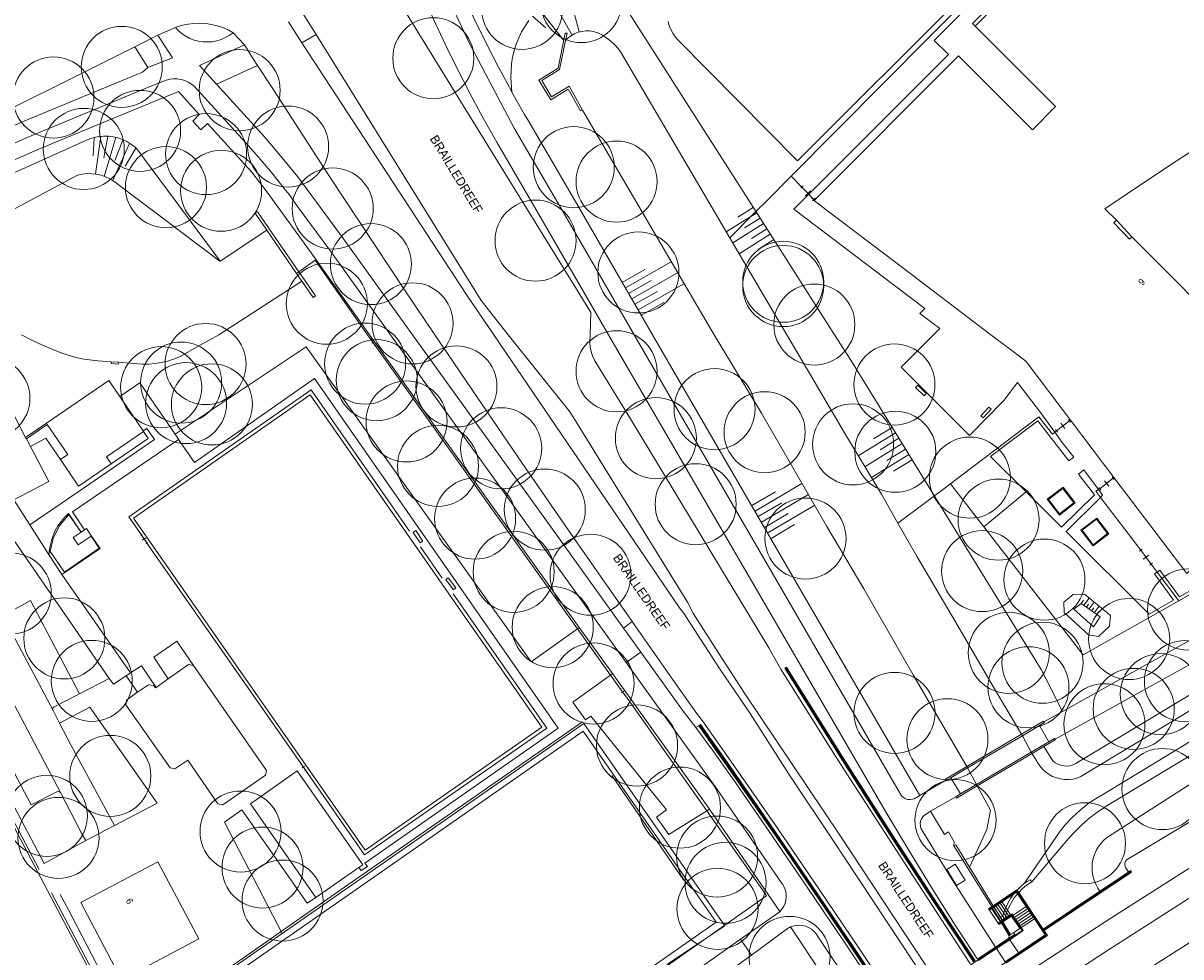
# Model space of a CAD drawing. Header units: metres. Extents: x 134994 to 136506, y 457393 to 459006.
# Tile 66 of 171: x 136161 to 136344, y 457702 to 457849. Entities that reach past the tile are written whole.
import ezdxf
from ezdxf.enums import TextEntityAlignment as Align

# ---------------------------------------------------------------- set-up
doc = ezdxf.new("R2010")
doc.units = ezdxf.units.M
for name, color, linetype, lineweight in [('B-WE-GR-BOOM-S', 250, 'Continuous', 13), ('B-WE-GW_TALUDLIJNEN', 251, 'Continuous', 5), ('B-WE-KG_BEBOUWING', 251, 'Continuous', 20), ('B-WE-KG_HUISNR', 251, 'Continuous', 5), ('B-WE-KG_ONDERGROND_REST', 251, 'Continuous', 5), ('B-WE-KG_STRAATNAAM', 251, 'Continuous', 5)]:
    doc.layers.add(name, color=color, linetype=linetype, lineweight=lineweight)
doc.styles.add('Styledgn000', font='dgn000.shx')

# ---------------------------------------------------------------- blocks, each defined once
blk = doc.blocks.new('SGR-BOOM_02')
blk.add_circle((0, 0), 6.4)

msp = doc.modelspace()

# ---------------------------------------------------------------- linework, layer by layer
at = {"layer": 'B-WE-GW_TALUDLIJNEN'}
for p, q in [((136246.96, 457853.85), (136248.54, 457847.78)), ((136244.38, 457852.65), (136247.41, 457847.29)), ((136241.16, 457850.29), (136243.28, 457848.41)), ((136242.21, 457851.4), (136246.1, 457846.42)), ((136171.93, 457831.05), (136171.78, 457828.25)), ((136171.93, 457831.05), (136171.78, 457828.25)), ((136173.02, 457831.28), (136172.18, 457825.37)), ((136173.02, 457831.28), (136172.18, 457825.37)), ((136174.13, 457831.28), (136173.47, 457827.92)), ((136174.13, 457831.28), (136173.47, 457827.92)), ((136175.36, 457831.13), (136173.52, 457824.99)), ((136175.36, 457831.13), (136173.52, 457824.99)), ((136177.54, 457830.19), (136174.88, 457824.38)), ((136177.54, 457830.19), (136174.88, 457824.38)), ((136176.48, 457830.72), (136175.19, 457827.47)), ((136176.48, 457830.72), (136175.19, 457827.47)), ((136178.52, 457829.46), (136176.84, 457826.61)), ((136178.52, 457829.46), (136176.84, 457826.61)), ((136276.58, 457819.24), (136271.78, 457816.22)), ((136276.58, 457819.24), (136271.78, 457816.22)), ((136276.04, 457820.08), (136273.61, 457818.55)), ((136276.04, 457820.08), (136273.61, 457818.55)), ((136276.47, 457819.41), (136288.88, 457800)), ((136276.47, 457819.41), (136288.88, 457800)), ((136277.66, 457817.55), (136272.79, 457814.5)), ((136277.66, 457817.55), (136272.79, 457814.5)), ((136277.12, 457818.4), (136274.67, 457816.86)), ((136277.12, 457818.4), (136274.67, 457816.86)), ((136278.73, 457815.87), (136273.81, 457812.77)), ((136278.73, 457815.87), (136273.81, 457812.77)), ((136278.2, 457816.71), (136275.73, 457815.16)), ((136278.2, 457816.71), (136275.73, 457815.16)), ((136279.27, 457815.03), (136276.8, 457813.47)), ((136279.27, 457815.03), (136276.8, 457813.47)), ((136255.85, 457807.39), (136263.07, 457811.52)), ((136255.85, 457807.39), (136263.07, 457811.52)), ((136255.35, 457808.25), (136258.92, 457810.3)), ((136255.35, 457808.25), (136258.92, 457810.3)), ((136256.85, 457805.66), (136264.06, 457809.78)), ((136256.85, 457805.66), (136264.06, 457809.78)), ((136256.35, 457806.52), (136259.91, 457808.56)), ((136256.35, 457806.52), (136259.91, 457808.56)), ((136257.86, 457803.93), (136265.05, 457808.04)), ((136257.86, 457803.93), (136265.05, 457808.04)), ((136257.35, 457804.79), (136260.9, 457806.82)), ((136257.35, 457804.79), (136260.9, 457806.82)), ((136258.36, 457803.06), (136261.9, 457805.09)), ((136258.36, 457803.06), (136261.9, 457805.09)), ((136298.51, 457784.5), (136292.6, 457780.86)), ((136297.98, 457785.36), (136295.03, 457783.54)), ((136299.56, 457782.8), (136293.64, 457779.16)), ((136299.03, 457783.65), (136296.08, 457781.83)), ((136300.61, 457781.1), (136294.69, 457777.46)), ((136300.08, 457781.95), (136297.12, 457780.13)), ((136301.13, 457780.25), (136298.17, 457778.43)), ((136275.8, 457773.02), (136279.52, 457775.2)), ((136276.31, 457772.16), (136283.73, 457776.52)), ((136277.32, 457770.43), (136284.75, 457774.79)), ((136276.82, 457771.3), (136280.53, 457773.48)), ((136278.33, 457768.71), (136285.76, 457773.07)), ((136277.83, 457769.57), (136281.54, 457771.75)), ((136278.84, 457767.85), (136282.55, 457770.03)), ((136326.54, 457758.96), (136325.06, 457757.78)), ((136328.34, 457759.05), (136326.54, 457758.96)), ((136328.26, 457757.29), (136329.08, 457758.41)), ((136332.47, 457755.68), (136328.34, 457759.05)), ((136325.06, 457757.78), (136325.11, 457756.15)), ((136327.84, 457757.59), (136328.18, 457758.07)), ((136328.65, 457757.01), (136328.99, 457757.48)), ((136329.08, 457756.7), (136329.87, 457757.8)), ((136329.46, 457756.42), (136329.8, 457756.89)), ((136329.89, 457756.11), (136330.65, 457757.16)), ((136325.11, 457756.15), (136328.95, 457752.6)), ((136330.27, 457755.84), (136330.61, 457756.31)), ((136332.29, 457753.98), (136332.47, 457755.68)), ((136330.57, 457752.38), (136332.29, 457753.98)), ((136328.95, 457752.6), (136330.57, 457752.38)), ((136324.87, 457740.51), (136322.23, 457745.72))]:
    msp.add_line(p, q, dxfattribs=at)
at = {"layer": 'B-WE-GW_TALUDLIJNEN', "flags": 128}
for points in [[(136256.44, 457850.74), (136276.47, 457819.41)], [(136237.93, 457838.3), (136237.77, 457840.6), (136237.78, 457841.67), (136237.86, 457842.73), (136238.03, 457843.79), (136238.27, 457844.83), (136238.59, 457845.84), (136238.99, 457846.84), (136239.46, 457847.79), (136240, 457848.72), (136240.61, 457849.59)], [(136135.62, 457814.94), (136171.21, 457830.91), (136171.94, 457831.13), (136172.68, 457831.27), (136173.44, 457831.34), (136174.2, 457831.32), (136174.95, 457831.23), (136175.69, 457831.05), (136176.41, 457830.8), (136177.1, 457830.48), (136177.74, 457830.09), (136178.35, 457829.63), (136178.67, 457829.33), (136191.83, 457811.61)], [(136135.62, 457814.94), (136171.21, 457830.91), (136171.94, 457831.13), (136172.68, 457831.27), (136173.44, 457831.34), (136174.2, 457831.32), (136174.95, 457831.23), (136175.69, 457831.05), (136176.41, 457830.8), (136177.1, 457830.48), (136177.74, 457830.09), (136178.35, 457829.63), (136178.67, 457829.33), (136191.83, 457811.61)], [(136322.23, 457745.72), (136321.52, 457747.13), (136291.46, 457795.96), (136288.88, 457800)], [(136321.93, 457734.99), (136323.32, 457732.75), (136323.7, 457732.44), (136324.13, 457732.19), (136324.59, 457732.02), (136325.07, 457731.92), (136325.57, 457731.9), (136326.05, 457731.96), (136326.53, 457732.1), (136326.97, 457732.32), (136327.12, 457732.41), (136417.12, 457786.48), (136418.78, 457787.69), (136420.39, 457788.97), (136421.94, 457790.3), (136423.45, 457791.7), (136424.89, 457793.15), (136426.29, 457794.66), (136426.47, 457794.87), (136430.03, 457799.22), (136430.3, 457799.6), (136430.64, 457799.92), (136430.73, 457800)], [(136320.04, 457713.64), (136325.89, 457720.53), (136326.86, 457721.59), (136327.89, 457722.6), (136328.97, 457723.55), (136330.1, 457724.44), (136331.29, 457725.27), (136332.03, 457725.74), (136356.52, 457740.46), (136393.75, 457762.78), (136415.37, 457775.66), (136417.26, 457776.65), (136419.12, 457777.71), (136420.93, 457778.83), (136422.7, 457780.03), (136424.43, 457781.28), (136426.11, 457782.61), (136427.73, 457783.99), (136429.3, 457785.44), (136430.39, 457786.5), (136435.43, 457790.88)], [(136439.67, 457784.15), (136436.6, 457781.73), (136359.11, 457738.13), (136349.72, 457732.06), (136331.98, 457720.69), (136331.45, 457720.25), (136330.97, 457719.75), (136330.55, 457719.2), (136330.2, 457718.6), (136329.91, 457717.97), (136329.71, 457717.31), (136329.58, 457716.63), (136329.53, 457715.94), (136329.56, 457715.25), (136329.67, 457714.57), (136329.86, 457713.9), (136330.12, 457713.26), (136330.45, 457712.65), (136330.78, 457712.18)], [(136329.79, 457753.89), (136326.68, 457756.65), (136327.84, 457757.59), (136330.81, 457755.44), (136329.79, 457753.89)]]:
    msp.add_lwpolyline(points, dxfattribs=at)
at = {"layer": 'B-WE-KG_BEBOUWING', "flags": 128}
for points in [[(136343.35, 457880.98), (136311.08, 457848.71), (136323.78, 457836.01)], [(136262.61, 457849.41), (136262.77, 457848.77), (136263.01, 457848.15), (136263.32, 457847.57), (136263.7, 457847.02), (136264.11, 457846.56), (136283.03, 457827.46), (136309.17, 457853.57)], [(136351.25, 457800), (136337.17, 457814.08), (136351.25, 457800), (136351.6, 457799.66), (136352.47, 457798.78), (136366.74, 457784.52), (136361.46, 457779.25), (136344.5, 457762.3), (136333, 457777.45), (136326.11, 457786.53), (136321.23, 457792.97), (136319.11, 457795.78), (136317.28, 457797.18), (136313.56, 457800), (136298.77, 457811.22), (136287.57, 457819.71), (136285.67, 457821.19), (136308.47, 457844), (136320.13, 457832.35), (136323.78, 457836.01), (136320.13, 457832.35)], [(136344.91, 457828.78), (136341.78, 457826.69), (136336.97, 457823.49), (136336.87, 457823.42), (136331.54, 457819.87), (136333.38, 457818.06), (136335.83, 457815.45), (136337.17, 457814.08), (136335.83, 457815.45), (136335.45, 457815.1), (136332.95, 457817.66), (136335.45, 457815.1), (136335.83, 457815.45), (136333.38, 457818.06), (136331.54, 457819.87), (136336.87, 457823.42), (136336.97, 457823.49), (136341.78, 457826.69), (136344.91, 457828.78)], [(136164.4, 457786.02), (136164.55, 457785.8), (136167.78, 457781.07), (136166.62, 457780.28), (136169.47, 457776.1), (136174.64, 457779.63), (136173.9, 457780.71), (136179.75, 457784.71), (136179.7, 457784.8), (136175.98, 457790.23), (136174.26, 457792.76), (136164.4, 457786.02), (136161.13, 457783.78), (136161.25, 457783.55), (136161.88, 457782.37), (136164.8, 457776.82), (136159.29, 457773.92), (136159.22, 457773.88), (136155.69, 457780.6), (136153.78, 457784.22), (136159.35, 457787.16), (136161.13, 457783.78)], [(136169.82, 457710.36), (136176.26, 457698.16), (136188.46, 457704.63), (136182.03, 457716.8), (136169.82, 457710.36)]]:
    msp.add_lwpolyline(points, dxfattribs=at)
at = {"layer": 'B-WE-KG_BEBOUWING'}
for points in [[(136313.56, 457800), (136298.77, 457811.22), (136287.57, 457819.71), (136285.67, 457821.19)], [(136174.64, 457779.63), (136180.49, 457783.63), (136179.75, 457784.71)], [(136166.62, 457780.28), (136164.3, 457783.66), (136161.88, 457782.37)]]:
    msp.add_lwpolyline(points, dxfattribs=at)
at = {"layer": 'B-WE-KG_BEBOUWING', "flags": 128}
for points in [[(136332.95, 457817.66), (136333.38, 457818.06)], [(136181.74, 457744.33), (136181.61, 457744.24), (136181.3, 457744.63), (136180.51, 457744.74), (136178.8, 457743.55), (136177.09, 457742.36), (136176.93, 457741.55), (136183.95, 457731.6), (136184.69, 457731.46), (136186.73, 457732.84), (136191.49, 457725.92), (136192.29, 457725.81), (136199, 457730.46), (136199.14, 457731.2), (136187.64, 457747.76), (136187.62, 457747.77), (136186.85, 457747.91), (136183.66, 457745.68)]]:
    msp.add_lwpolyline(points, close=True, dxfattribs=at)
at = {"layer": 'B-WE-KG_ONDERGROND_REST'}
for p, q in [((136310.67, 457849.12), (136336.52, 457874.98)), ((136204.87, 457850.78), (136207.01, 457847.36)), ((136184.77, 457848.5), (136182.02, 457847.26)), ((136204.73, 457846.05), (136202.65, 457849.38)), ((136311.08, 457848.71), (136310.67, 457849.12)), ((136182.02, 457847.26), (136178.37, 457845.44)), ((136195.67, 457845.74), (136193.91, 457847.67)), ((136204.73, 457846.05), (136207.01, 457847.36)), ((136303.77, 457846.9), (136282.02, 457825)), ((136304.61, 457846.45), (136306.84, 457844.22)), ((136180.42, 457842.15), (136178.37, 457845.44)), ((136180.42, 457842.15), (136184.3, 457843.71)), ((136197.77, 457842.48), (136191.27, 457839.52)), ((136180.55, 457839.05), (136183.3, 457840.18)), ((136185.25, 457838.38), (136188.55, 457834.75)), ((136249.05, 457835.46), (136269.84, 457800)), ((136249.05, 457835.46), (136269.84, 457800)), ((136204.13, 457824.9), (136211.35, 457815.11)), ((136204.13, 457824.9), (136211.35, 457815.11)), ((136282.02, 457825), (136283.73, 457823.29)), ((136282.02, 457825), (136283.73, 457823.29)), ((136283.53, 457823.11), (136283.92, 457823.48)), ((136283.53, 457823.11), (136283.92, 457823.48)), ((136283.73, 457823.29), (136285.61, 457821.34)), ((136283.73, 457823.29), (136285.61, 457821.34)), ((136284.27, 457821.94), (136285.06, 457822.69)), ((136284.27, 457821.94), (136285.06, 457822.69)), ((136285.41, 457821.15), (136285.8, 457821.53)), ((136285.41, 457821.15), (136285.8, 457821.53)), ((136282.45, 457819.82), (136303.12, 457804.15)), ((136282.45, 457819.82), (136303.12, 457804.15)), ((136199.22, 457816.5), (136191.83, 457811.61)), ((136199.22, 457816.5), (136191.83, 457811.61)), ((136199.22, 457816.5), (136203.91, 457809.68)), ((136199.22, 457816.5), (136203.91, 457809.68)), ((136222.24, 457800), (136211.35, 457815.11)), ((136222.24, 457800), (136211.35, 457815.11)), ((136272.38, 457815.2), (136281.32, 457800)), ((136272.38, 457815.2), (136281.32, 457800)), ((136218.75, 457800), (136209.16, 457813.34)), ((136218.75, 457800), (136209.16, 457813.34)), ((136215.45, 457800), (136206.2, 457812.91)), ((136215.45, 457800), (136206.2, 457812.91)), ((136204.27, 457809.93), (136203.91, 457809.68)), ((136204.27, 457809.93), (136203.91, 457809.68)), ((136204.76, 457808.43), (136203.91, 457809.68)), ((136204.76, 457808.43), (136203.91, 457809.68)), ((136204.27, 457809.93), (136205.14, 457808.67)), ((136204.27, 457809.93), (136205.14, 457808.67)), ((136191.62, 457800), (136204.76, 457808.43)), ((136191.62, 457800), (136204.76, 457808.43)), ((136303.12, 457804.15), (136302.33, 457803.36)), ((136303.12, 457804.15), (136302.33, 457803.36)), ((136302.33, 457803.36), (136305.48, 457800.98)), ((136302.33, 457803.36), (136305.48, 457800.98)), ((136304.51, 457800), (136305.48, 457800.98)), ((136304.51, 457800), (136305.48, 457800.98)), ((136215.69, 457799.21), (136215.13, 457800)), ((136215.6, 457799.15), (136215.78, 457799.27)), ((136216.3, 457798.31), (136215.69, 457799.21)), ((136215.69, 457799.21), (136216.3, 457798.31)), ((136215.82, 457798.64), (136216.17, 457798.88)), ((136264.41, 457756.86), (136235.04, 457800)), ((136302.35, 457727.26), (136260.14, 457800)), ((136299.38, 457794.86), (136304.51, 457800)), ((136216.21, 457798.25), (136216.39, 457798.37)), ((136248.27, 457753.59), (136216.3, 457798.31)), ((136175.77, 457795.64), (136174.65, 457795.72)), ((136310.2, 457784.07), (136299.38, 457794.86)), ((136317.75, 457792.47), (136315.63, 457789.59)), ((136317.75, 457792.47), (136321.24, 457787.94)), ((136310.2, 457784.07), (136315.63, 457789.59)), ((136161.13, 457783.78), (136164.4, 457786.02)), ((136164.55, 457785.8), (136161.25, 457783.55)), ((136278.47, 457750.59), (136256.63, 457786.72)), ((136320.97, 457786.42), (136325.88, 457780.11)), ((136326.11, 457786.53), (136323.9, 457784.8)), ((136325.96, 457786.41), (136323.9, 457784.8)), ((136324.61, 457786.02), (136325.25, 457785.2)), ((136325.8, 457786.62), (136326.12, 457786.21)), ((136323.74, 457785.01), (136324.06, 457784.6)), ((136326.65, 457780.66), (136324.8, 457782.98)), ((136325.88, 457780.11), (136326.65, 457780.66)), ((136328.23, 457778.65), (136327.39, 457777.96)), ((136327.39, 457777.96), (136329.93, 457774.73)), ((136330.76, 457775.67), (136333, 457777.45)), ((136330.76, 457775.67), (136332.88, 457777.35)), ((136332.16, 457776.09), (136331.48, 457776.93)), ((136333.04, 457777.14), (136332.71, 457777.56)), ((136324.69, 457769.64), (136319.13, 457775.17)), ((136322.47, 457774.02), (136324.96, 457775.93)), ((136322.67, 457773.99), (136324.93, 457775.73)), ((136324.93, 457775.73), (136326.68, 457773.46)), ((136324.96, 457775.93), (136326.88, 457773.43)), ((136330.93, 457775.46), (136330.6, 457775.88)), ((136161.8, 457769.97), (136159.29, 457773.92)), ((136324.39, 457771.52), (136322.47, 457774.02)), ((136324.42, 457771.72), (136322.67, 457773.99)), ((136326.88, 457773.43), (136324.39, 457771.52)), ((136326.68, 457773.46), (136324.42, 457771.72)), ((136329.93, 457774.73), (136324.69, 457769.64)), ((136167.99, 457771.59), (136169.9, 457768.83)), ((136164.83, 457765.17), (136161.8, 457769.97)), ((136327.79, 457769.14), (136330.27, 457771.06)), ((136327.99, 457769.12), (136330.25, 457770.86)), ((136330.25, 457770.86), (136331.99, 457768.59)), ((136330.27, 457771.06), (136332.19, 457768.56)), ((136170.44, 457769.19), (136169.9, 457768.83)), ((136171.51, 457768.22), (136171.5, 457768.21)), ((136179.14, 457768.78), (136180.55, 457766.73)), ((136179.54, 457768.45), (136179.3, 457768.28)), ((136180.27, 457767.14), (136179.42, 457768.37)), ((136180.09, 457767.92), (136179.6, 457767.58)), ((136338.53, 457755.9), (136325.45, 457768.91)), ((136329.71, 457766.65), (136327.79, 457769.14)), ((136329.73, 457766.85), (136327.99, 457769.12)), ((136332.19, 457768.56), (136329.71, 457766.65)), ((136331.99, 457768.59), (136329.73, 457766.85)), ((136180.39, 457767.22), (136180.14, 457767.05)), ((136204.64, 457732.26), (136180.55, 457766.73)), ((136226.9, 457761.59), (136223.46, 457766.52)), ((136337.46, 457766.12), (136337.02, 457765.8)), ((136338.86, 457763.78), (136337.24, 457765.96)), ((136338.86, 457763.78), (136337.24, 457765.96)), ((136166.86, 457762.16), (136164.83, 457765.17)), ((136338.49, 457765.2), (136337.62, 457764.55)), ((136339.08, 457763.95), (136338.65, 457763.62)), ((136167.3, 457762.46), (136166.86, 457762.16)), ((136166.86, 457762.16), (136177.67, 457746.63)), ((136339.4, 457762.25), (136342.42, 457758.09)), ((136343.34, 457758.63), (136340.23, 457762.83)), ((136342.42, 457758.09), (136338.53, 457755.9)), ((136157.31, 457756.03), (136165.45, 457740.68)), ((136255.54, 457753.69), (136256.91, 457754.71)), ((136257.85, 457753.36), (136256.91, 457754.71)), ((136166.64, 457727.72), (136152.96, 457753.61)), ((136253.5, 457746.27), (136248.27, 457753.59)), ((136255.54, 457753.69), (136258.27, 457749.89)), ((136263.77, 457744.93), (136257.85, 457753.36)), ((136255.98, 457748.24), (136258.27, 457749.89)), ((136281.15, 457747.43), (136289.63, 457733.85)), ((136174.32, 457745.72), (136169.66, 457743.3)), ((136177.02, 457746.16), (136177.67, 457746.63)), ((136177.02, 457746.16), (136178.8, 457743.55)), ((136253.5, 457746.27), (136255.09, 457744.05)), ((136255, 457743.99), (136255.18, 457744.11)), ((136255.72, 457743.18), (136255.09, 457744.05)), ((136255.09, 457744.05), (136255.72, 457743.18)), ((136255.23, 457743.49), (136255.58, 457743.74)), ((136255.63, 457743.12), (136255.81, 457743.24)), ((136165.45, 457740.68), (136166.48, 457738.7)), ((136318.41, 457736.92), (136315.84, 457741.25)), ((136321.94, 457738.87), (136324.87, 457740.51)), ((136267.46, 457738.26), (136266.99, 457737.97)), ((136318.53, 457736.7), (136321.23, 457738.29)), ((136321.23, 457738.29), (136322.7, 457735.75)), ((136318.41, 457736.92), (136309.76, 457731.85)), ((136309.88, 457731.61), (136318.53, 457736.7)), ((136318.41, 457736.92), (136318.53, 457736.7)), ((136318.53, 457736.7), (136319.94, 457734.11)), ((136322.7, 457735.75), (136319.94, 457734.11)), ((136320.06, 457733.89), (136321.93, 457734.99)), ((136319.94, 457734.11), (136311.27, 457728.99)), ((136311.38, 457728.77), (136320.06, 457733.89)), ((136319.94, 457734.11), (136320.06, 457733.89)), ((136320.06, 457733.89), (136320.08, 457733.85)), ((136204.54, 457732.2), (136204.74, 457732.33)), ((136205.33, 457731.26), (136204.64, 457732.26)), ((136204.64, 457732.26), (136205.33, 457731.26)), ((136204.78, 457731.62), (136205.18, 457731.9)), ((136205.23, 457731.19), (136205.43, 457731.33)), ((136307.25, 457730.06), (136309.88, 457731.61)), ((136309.76, 457731.85), (136309.88, 457731.61)), ((136309.88, 457731.61), (136311.27, 457728.99)), ((136265.04, 457713.93), (136253.7, 457730.43)), ((136302.35, 457727.26), (136306.47, 457729.69)), ((136307.25, 457730.06), (136308.75, 457727.5)), ((136308.75, 457727.5), (136308.03, 457727.07)), ((136311.27, 457728.99), (136308.75, 457727.5)), ((136311.27, 457728.99), (136311.38, 457728.77)), ((136308.03, 457727.07), (136304.02, 457724.76)), ((136170.63, 457720.14), (136175.16, 457722.52)), ((136170.63, 457720.14), (136164.08, 457716.51)), ((136288.57, 457720.31), (136304.25, 457696.61)), ((136289.69, 457721), (136305.34, 457697.34)), ((136213.77, 457715.9), (136206.94, 457711.14)), ((136310.16, 457715.96), (136313.92, 457709.86)), ((136321.9, 457706.08), (136335.68, 457715.28)), ((136330.78, 457712.18), (136335.28, 457715.18)), ((136177.26, 457689.07), (136165.2, 457711.9)), ((136317.16, 457711.72), (136314.06, 457709.64)), ((136317.16, 457711.72), (136317.7, 457712.34)), ((136317.95, 457711.96), (136317.7, 457712.34)), ((136317.77, 457711.76), (136317.95, 457711.96)), ((136317.77, 457711.76), (136320.43, 457707.77)), ((136320.65, 457707.91), (136317.95, 457711.96)), ((136321.8, 457706.18), (136330.78, 457712.18)), ((136313.92, 457709.86), (136313.7, 457709.72)), ((136313.84, 457709.49), (136313.7, 457709.72)), ((136314.06, 457709.64), (136313.84, 457709.49)), ((136315.12, 457707.38), (136313.84, 457709.49)), ((136314.06, 457709.64), (136313.92, 457709.86)), ((136315.06, 457707.97), (136314.06, 457709.64)), ((136315.06, 457707.97), (136315.45, 457708.25)), ((136315.29, 457707.59), (136315.06, 457707.97)), ((136315.33, 457707.52), (136315.12, 457707.38)), ((136315.25, 457707.15), (136315.12, 457707.38)), ((136315.47, 457707.3), (136315.25, 457707.15)), ((136316.46, 457705.12), (136315.25, 457707.15)), ((136315.29, 457707.59), (136315.83, 457707.97)), ((136315.33, 457707.52), (136315.29, 457707.59)), ((136316.56, 457705.22), (136315.29, 457707.34)), ((136315.47, 457707.3), (136315.33, 457707.52)), ((136316.67, 457705.29), (136315.47, 457707.3)), ((136320.43, 457707.77), (136320.65, 457707.91)), ((136321.8, 457706.18), (136320.65, 457707.91)), ((136281.91, 457706.51), (136287.15, 457698.7)), ((136316.67, 457705.29), (136317.13, 457705.6)), ((136317.13, 457705.6), (136318.14, 457706.26)), ((136318.14, 457706.26), (136318.36, 457706.4)), ((136321.96, 457705.95), (136321.8, 457706.18)), ((136274.02, 457704.6), (136275.78, 457702.07)), ((136291.24, 457687.78), (136317.39, 457705.22)), ((136314.27, 457703.3), (136316.41, 457704.72)), ((136314.42, 457703.08), (136316.55, 457704.5)), ((136316.44, 457704.66), (136316.41, 457704.72)), ((136316.55, 457704.5), (136316.44, 457704.66)), ((136317.91, 457702.43), (136316.55, 457704.5)), ((136275.78, 457702.07), (136188.96, 457640.34)), ((136311.44, 457701.41), (136313.89, 457703.04)), ((136311.58, 457701.19), (136314.04, 457702.83)), ((136313.89, 457703.04), (136314.27, 457703.3)), ((136314.04, 457702.83), (136313.89, 457703.04)), ((136314.04, 457702.83), (136314.42, 457703.08)), ((136314.27, 457703.3), (136314.42, 457703.08)), ((136314.42, 457703.08), (136315.79, 457701.01)), ((136315.79, 457701.01), (136317.91, 457702.43)), ((136315.94, 457700.79), (136318.06, 457702.21)), ((136318.06, 457702.21), (136317.91, 457702.43))]:
    msp.add_line(p, q, dxfattribs=at)
at = {"layer": 'B-WE-KG_ONDERGROND_REST', "flags": 128}
for points in [[(136263.66, 457893.79), (136243.21, 457875.77), (136226.76, 457861.55), (136228.42, 457857.62), (136230.16, 457853.72), (136231.97, 457849.85), (136233.86, 457846.02), (136235.81, 457842.22), (136237.84, 457838.46), (136237.93, 457838.3)], [(136257.22, 457800), (136246.63, 457818.26), (136238.3, 457832.58), (136231.14, 457846.16), (136225.6, 457858.02), (136225.17, 457858.95), (136225.15, 457858.99), (136224.86, 457859.51), (136224.65, 457860.07), (136224.51, 457860.66), (136224.46, 457861.25), (136224.48, 457861.85), (136224.58, 457862.44), (136224.76, 457863.01), (136225.01, 457863.55), (136225.34, 457864.05), (136225.72, 457864.51), (136231.86, 457869.72), (136252.94, 457888.4)], [(136340.64, 457883.56), (136311.04, 457854.22), (136303.77, 457846.9)], [(136304.61, 457846.45), (136341.17, 457883.02)], [(136253.19, 457800), (136243.06, 457817.43), (136235.54, 457830.37), (136233.39, 457834.18), (136231.32, 457838.03), (136229.32, 457841.92), (136227.39, 457845.84), (136225.53, 457849.8), (136223.74, 457853.79), (136222.87, 457855.82), (136222.27, 457856.99)], [(136218.75, 457854.83), (136227.85, 457840.03), (136238.45, 457822.89), (136249.06, 457805.64), (136250.38, 457803.52), (136250.28, 457800)], [(136184.77, 457848.5), (136185, 457848.58), (136185.89, 457848.84), (136186.79, 457849.03), (136187.71, 457849.13), (136188.63, 457849.16), (136189.56, 457849.11), (136190.47, 457848.97), (136191.37, 457848.76), (136192.25, 457848.47), (136193.1, 457848.11), (136193.91, 457847.67)], [(136193.91, 457847.67), (136193.29, 457847.24), (136192.66, 457846.89), (136192, 457846.6), (136191.31, 457846.39), (136190.6, 457846.25), (136189.88, 457846.2), (136189.16, 457846.23), (136188.44, 457846.33), (136187.74, 457846.51), (136187.07, 457846.77), (136186.43, 457847.11), (136185.83, 457847.51), (136185.27, 457847.97), (136184.77, 457848.5)], [(136246.39, 457846.44), (136246.83, 457846.86), (136247.31, 457847.22), (136247.84, 457847.52), (136248.4, 457847.74), (136248.99, 457847.88), (136249.59, 457847.95), (136250.19, 457847.94), (136250.79, 457847.84), (136251.37, 457847.67), (136251.47, 457847.63), (136252.21, 457847.27), (136252.9, 457846.83), (136253.55, 457846.33), (136254.15, 457845.77), (136254.69, 457845.16), (136255.17, 457844.48), (136272.38, 457815.2)], [(136182.02, 457847.26), (136184.3, 457843.71)], [(136237.35, 457800), (136233.05, 457805.38), (136207.01, 457847.36)], [(136249.05, 457835.46), (136248.76, 457835.32), (136246.83, 457838.75), (136244.09, 457837.06), (136242.18, 457840.17), (136245.25, 457842.09), (136246.33, 457847.62), (136246.62, 457847.57), (136246.39, 457846.44)], [(136246.39, 457846.44), (136245.46, 457841.85), (136242.64, 457840.11), (136244.19, 457837.53), (136246.94, 457839.24), (136249.05, 457835.46)], [(136178.37, 457845.44), (136149.43, 457831.02), (136145.4, 457829), (136141.33, 457827.05), (136137.23, 457825.18)], [(136195.67, 457845.74), (136188.61, 457842.47), (136191.27, 457839.52)], [(136197.77, 457842.48), (136196.98, 457843.69), (136195.67, 457845.74)], [(136235.04, 457800), (136230.8, 457806.22), (136204.73, 457846.05)], [(136225.74, 457800), (136221.05, 457806.93), (136209.09, 457824.98), (136199.9, 457839.23), (136197.77, 457842.48)], [(136284.8, 457822.18), (136306.84, 457844.22)], [(136133.99, 457821.53), (136134.76, 457821.88), (136138.27, 457823.51), (136148.94, 457828.39), (136155.39, 457831.31), (136160.98, 457833.76), (136170.29, 457837.62), (136179.56, 457841.44), (136180.42, 457842.15)], [(136133.92, 457818.58), (136135.34, 457819.28), (136139, 457821), (136150.01, 457826.04), (136156.44, 457828.95), (136161.99, 457831.38), (136171.27, 457835.23), (136180.55, 457839.05)], [(136202.11, 457822.88), (136201.98, 457823.05), (136200.01, 457825.53), (136197.97, 457827.96), (136195.86, 457830.36), (136187.73, 457839.21), (136187.31, 457839.55), (136186.8, 457839.87), (136186.25, 457840.11), (136185.67, 457840.28), (136185.08, 457840.38), (136184.48, 457840.39), (136183.88, 457840.33), (136183.3, 457840.18)], [(136191.27, 457839.52), (136198.83, 457831.23), (136201.65, 457827.92), (136204.13, 457824.9)], [(136134.97, 457816.43), (136135.83, 457816.85), (136140.31, 457818.94), (136151.01, 457823.84), (136157.42, 457826.74), (136162.94, 457829.16), (136172.2, 457833), (136185.25, 457838.38)], [(136237.93, 457838.3), (136239.93, 457834.74), (136240.57, 457833.64), (136248.74, 457819.63), (136260.14, 457800)], [(136188.55, 457834.75), (136187.51, 457833.71), (136188.77, 457832.32), (136189.85, 457833.33), (136196.83, 457825.66), (136198.07, 457824.1), (136199.27, 457822.52), (136206.2, 457812.91)], [(136188.55, 457834.75), (136187.51, 457833.71), (136188.77, 457832.32), (136189.85, 457833.33), (136196.83, 457825.66), (136198.07, 457824.1), (136199.27, 457822.52), (136206.2, 457812.91)], [(136141.3, 457810.26), (136169.34, 457825.19), (136170.08, 457825.34), (136170.82, 457825.42), (136171.57, 457825.41), (136172.31, 457825.33), (136173.05, 457825.16), (136173.75, 457824.92), (136174.43, 457824.6), (136175.08, 457824.22), (136175.67, 457823.77), (136175.74, 457823.71), (136191.79, 457811.59), (136191.83, 457811.61)], [(136141.3, 457810.26), (136169.34, 457825.19), (136170.08, 457825.34), (136170.82, 457825.42), (136171.57, 457825.41), (136172.31, 457825.33), (136173.05, 457825.16), (136173.75, 457824.92), (136174.43, 457824.6), (136175.08, 457824.22), (136175.67, 457823.77), (136175.74, 457823.71), (136191.79, 457811.59), (136191.83, 457811.61)], [(136272.38, 457815.2), (136272.44, 457815.38), (136275.93, 457818.91), (136276.46, 457819.43), (136278.17, 457821.15), (136282.02, 457825)], [(136272.38, 457815.2), (136272.44, 457815.38), (136275.93, 457818.91), (136276.46, 457819.43), (136278.17, 457821.15), (136282.02, 457825)], [(136209.16, 457813.34), (136204.08, 457820.22), (136202.63, 457822.27), (136202.11, 457822.88)], [(136209.16, 457813.34), (136204.08, 457820.22), (136202.63, 457822.27), (136202.11, 457822.88)], [(136283.73, 457823.29), (136284.8, 457822.18)], [(136283.73, 457823.29), (136284.8, 457822.18)], [(136282.45, 457819.82), (136284.8, 457822.18)], [(136282.45, 457819.82), (136284.8, 457822.18)], [(136284.8, 457822.18), (136285.67, 457821.19)], [(136284.8, 457822.18), (136285.67, 457821.19)], [(136199.22, 457816.5), (136197.39, 457819.17), (136197.73, 457819.37), (136204.27, 457809.93)], [(136199.22, 457816.5), (136197.39, 457819.17), (136197.73, 457819.37), (136204.27, 457809.93)], [(136215.13, 457800), (136206.85, 457811.75), (136204.27, 457809.93)], [(136215.13, 457800), (136206.85, 457811.75), (136204.27, 457809.93)], [(136204.76, 457808.43), (136206.54, 457805.85), (136206.9, 457806.13), (136205.14, 457808.67)], [(136204.76, 457808.43), (136206.54, 457805.85), (136206.9, 457806.13), (136205.14, 457808.67)], [(136160.5, 457800), (136162.12, 457799.14), (136163.78, 457798.36), (136165.4, 457797.67), (136166.6, 457797.18), (136167.82, 457796.76), (136169.07, 457796.42), (136170.34, 457796.15), (136171.62, 457795.96), (136171.85, 457795.94), (136174.65, 457795.72)], [(136175.77, 457795.64), (136179.49, 457795.35), (136180.51, 457795.35), (136181.52, 457795.43), (136182.53, 457795.59), (136183.52, 457795.82), (136184.49, 457796.13), (136185.43, 457796.52), (136185.53, 457796.57), (136188.56, 457798.3), (136191.62, 457800)], [(136215.45, 457800), (136248.56, 457753.8)], [(136255.98, 457748.24), (136234.24, 457778.53), (136218.75, 457800)], [(136222.24, 457800), (136243.82, 457770.04), (136255.54, 457753.69)], [(136256.91, 457754.71), (136248.24, 457767.13), (136239.54, 457779.73), (136231.63, 457791.29), (136225.74, 457800)], [(136265.66, 457757.77), (136247.14, 457787.76), (136237.35, 457800)], [(136250.28, 457800), (136250.24, 457798.74), (136250.3, 457798.04), (136250.43, 457797.33), (136250.65, 457796.65), (136250.94, 457795.99), (136250.99, 457795.88), (136256.63, 457786.72)], [(136253.19, 457800), (136296.87, 457724.86), (136300.49, 457718.79), (136304.18, 457712.76), (136307.94, 457706.77), (136308.53, 457705.83), (136311.43, 457701.4)], [(136257.22, 457800), (136299.29, 457727.47), (136299.51, 457727.17), (136299.78, 457726.92), (136300.1, 457726.74), (136300.46, 457726.64), (136300.83, 457726.61), (136301.19, 457726.66), (136301.45, 457726.75), (136302.35, 457727.26)], [(136309.76, 457731.85), (136301.3, 457746.32), (136293.5, 457759.87), (136287.67, 457769.74), (136277.32, 457787.6), (136269.84, 457800)], [(136298.88, 457770.23), (136296.27, 457774.82), (136290.42, 457784.49), (136285.13, 457793.57), (136281.32, 457800)], [(136323.69, 457736.14), (136416.47, 457787.55), (136417.88, 457788.37), (136419.25, 457789.27), (136420.57, 457790.22), (136421.84, 457791.24), (136423.06, 457792.33), (136424.23, 457793.47), (136425.34, 457794.66), (136425.87, 457795.28), (136429.36, 457800)], [(136335.28, 457715.18), (136334.87, 457715.83), (136334.74, 457716.08), (136334.69, 457716.35), (136334.72, 457716.62), (136334.82, 457716.88), (136334.99, 457717.1), (136335.07, 457717.16), (136366.82, 457736.18), (136374.78, 457741.03), (136383.34, 457746.2), (136391.94, 457751.31), (136400.58, 457756.35), (136409.26, 457761.31), (136417.98, 457766.21), (136426.74, 457771.04), (136435.54, 457775.8), (136441.96, 457779.21), (136453.89, 457785.13), (136462.11, 457789.35), (136470.37, 457793.5), (136478.66, 457797.58), (136483.67, 457800)], [(136248.27, 457753.59), (136240.96, 457748.34), (136205.42, 457798.06), (136184.72, 457784.3)], [(136320.08, 457733.85), (136320.83, 457732.66), (136320.93, 457732.46), (136321.3, 457731.92), (136321.72, 457731.42), (136322.2, 457730.98), (136322.74, 457730.59), (136323.31, 457730.28), (136323.92, 457730.04), (136324.55, 457729.88), (136325.2, 457729.79), (136325.86, 457729.78), (136326.51, 457729.86), (136327.15, 457730.01), (136327.76, 457730.24), (136418.01, 457784.7), (136428.48, 457793.05), (136433.16, 457797.86)], [(136175.77, 457795.64), (136175.76, 457795.36), (136174.63, 457795.44), (136174.65, 457795.72)], [(136189.35, 457599.59), (136206.66, 457613.39), (136222.13, 457625.44), (136236.95, 457636.65), (136254.19, 457649.32), (136273.04, 457662.87), (136286.42, 457672.32), (136297, 457679.59), (136314.45, 457691.3), (136332.14, 457702.92), (136345.31, 457711.33), (136361.32, 457721.27), (136380.02, 457732.71), (136391.67, 457739.61), (136409.89, 457750.04), (136424.55, 457758.22), (136440.19, 457766.66), (136455.74, 457774.79), (136471.05, 457782.53), (136484.79, 457789.25), (136500, 457796.03)], [(136213.77, 457715.9), (136214.11, 457715.4), (136215.1, 457716.07), (136214.7, 457716.56), (136245.24, 457737.86), (136235.16, 457752.28), (136206.75, 457793.06), (136187.82, 457779.84), (136185.26, 457783.47)], [(136184.72, 457784.3), (136179.18, 457792.41), (136175.98, 457790.23)], [(136221.75, 457768.99), (136206.21, 457791.3), (136177.42, 457771.22), (136179.14, 457768.78)], [(136301.66, 457791.67), (136303, 457790.35), (136303.35, 457790.71), (136302.01, 457792.02), (136301.66, 457791.67)], [(136318.89, 457713.4), (136324.52, 457721.62), (136325.31, 457722.61), (136326.16, 457723.55), (136327.07, 457724.44), (136328.03, 457725.27), (136329.04, 457726.03), (136330.1, 457726.73), (136331.06, 457727.29), (136355.34, 457742.06), (136392.39, 457764.01), (136414.75, 457776.94), (136416.38, 457777.69), (136417.98, 457778.52), (136419.54, 457779.41), (136421.06, 457780.38), (136422.53, 457781.41), (136423.96, 457782.5), (136425.34, 457783.66), (136426.66, 457784.87), (136427.93, 457786.15), (136429.14, 457787.48), (136429.45, 457787.84), (136434.5, 457792.17)], [(136178.18, 457771.06), (136206.05, 457790.53), (136242.66, 457738.07), (136214.75, 457718.63), (136178.18, 457771.06)], [(136185.62, 457588.78), (136207.74, 457606.57), (136225.12, 457620.14), (136243.37, 457633.91), (136256.95, 457643.96), (136265.71, 457650.35), (136283.49, 457662.91), (136309.42, 457680.76), (136329.07, 457693.82), (136338.74, 457700.09), (136347.85, 457705.88), (136369.33, 457719.17), (136392.29, 457733), (136406.66, 457741.37), (136424.59, 457751.44), (136434.53, 457756.84), (136443.67, 457761.69), (136466.93, 457773.7), (136485.99, 457783.24), (136500, 457789.93)], [(136313.23, 457788.58), (136311.98, 457787.19), (136312.35, 457786.86), (136313.6, 457788.25), (136313.23, 457788.58)], [(136323.64, 457784.6), (136321.24, 457787.94)], [(136307.19, 457776.47), (136307.26, 457776.53), (136321.11, 457787.04)], [(136319.13, 457775.17), (136313.51, 457780.78), (136320.97, 457786.42)], [(136323.64, 457784.6), (136323.3, 457784.32), (136321.11, 457787.04)], [(136179.7, 457784.8), (136180.28, 457785.19), (136181.48, 457783.43), (136166.6, 457773.25), (136161.8, 457769.97)], [(136184.72, 457784.3), (136185.28, 457783.49), (136185.26, 457783.47)], [(136323.9, 457784.8), (136323.64, 457784.6)], [(136324.8, 457782.98), (136323.64, 457784.6)], [(136185.26, 457783.47), (136168.52, 457772.02), (136170.44, 457769.19)], [(136330.54, 457775.54), (136328.23, 457778.65)], [(136174.32, 457745.72), (136153.82, 457775.34), (136153.45, 457775.93), (136153.02, 457776.47), (136152.52, 457776.95), (136151.97, 457777.38), (136151.38, 457777.74), (136150.76, 457778.03)], [(136298.88, 457770.23), (136307.19, 457776.47)], [(136312.47, 457769.67), (136307.19, 457776.47)], [(136319.13, 457775.17), (136312.47, 457769.67)], [(136330.62, 457774.67), (136330.14, 457775.32), (136330.54, 457775.54)], [(136330.54, 457775.54), (136330.76, 457775.67)], [(136331.21, 457774.64), (136330.54, 457775.54)], [(136325.45, 457768.91), (136330.89, 457774.32)], [(136330.89, 457774.32), (136330.62, 457774.67)], [(136330.89, 457774.32), (136331.21, 457774.64)], [(136337.24, 457765.96), (136330.89, 457774.32)], [(136164.83, 457765.17), (136164.87, 457765.82), (136164.99, 457766.66), (136165.19, 457767.49), (136165.46, 457768.3), (136165.81, 457769.07), (136166.23, 457769.81), (136166.72, 457770.51), (136167.27, 457771.16), (136167.88, 457771.75), (136167.99, 457771.59)], [(136171.5, 457768.21), (136172.75, 457766.29), (136167.25, 457762.52), (136164.99, 457765.78), (136165.49, 457767.81), (136166.43, 457769.78), (136167.95, 457771.59), (136169.82, 457768.87)], [(136170.44, 457769.19), (136170.73, 457769.38), (136171.51, 457768.22)], [(136315.84, 457741.25), (136313.78, 457744.72), (136307.96, 457754.68), (136301.91, 457764.92), (136298.88, 457770.23)], [(136328.14, 457749.48), (136312.47, 457769.67)], [(136343.34, 457758.63), (136362.19, 457769.33), (136363.98, 457768.05)], [(136167.3, 457762.46), (136172.88, 457766.27), (136171.51, 457768.22)], [(136171.5, 457768.21), (136169.42, 457766.82), (136168.64, 457767.98), (136169.9, 457768.83)], [(136222.33, 457768.79), (136223.41, 457767.14), (136223.83, 457767.42), (136222.75, 457769.07), (136222.33, 457768.79)], [(136343.22, 457757.98), (136362.27, 457768.81), (136363.78, 457767.78), (136363.98, 457768.05)], [(136324.87, 457740.51), (136368.43, 457764.88)], [(136339.8, 457762.53), (136338.86, 457763.78)], [(136339.8, 457762.53), (136339.4, 457762.25)], [(136340.23, 457762.83), (136339.8, 457762.53)], [(136343.22, 457757.98), (136339.8, 457762.53)], [(136227.48, 457761.35), (136228.67, 457759.74), (136229.07, 457760.04), (136227.88, 457761.64), (136227.48, 457761.35)], [(136228.62, 457759.08), (136243.41, 457737.9), (136214.63, 457717.87), (136205.33, 457731.26)], [(136169.66, 457743.3), (136161.89, 457758.05), (136157.89, 457755.83), (136157.79, 457755.8), (136157.6, 457755.8), (136157.43, 457755.89), (136157.31, 457756.03)], [(136288.57, 457720.31), (136281.84, 457730.29), (136275.55, 457740.18), (136270.71, 457747.28), (136265, 457756.11), (136264.41, 457756.86)], [(136289.69, 457721), (136274.66, 457743.43), (136270.6, 457749.67), (136266.61, 457755.96), (136265.66, 457757.77)], [(136328.14, 457749.48), (136343.22, 457757.98)], [(136152.96, 457753.61), (136153, 457753.49), (136152.99, 457753.3), (136152.91, 457753.13), (136152.76, 457753.01), (136148.74, 457750.86), (136162.02, 457725.79), (136166.05, 457727.83), (136166.09, 457727.85), (136166.28, 457727.89), (136166.48, 457727.84), (136166.64, 457727.72)], [(136248.56, 457753.8), (136248.27, 457753.59)], [(136248.56, 457753.8), (136253.81, 457746.49)], [(136183.66, 457745.68), (136181.35, 457749.1), (136185.01, 457751.64), (136187.62, 457747.77)], [(136101.33, 457725.66), (136146.43, 457749.86), (136164.08, 457716.51)], [(136258.27, 457749.89), (136264.95, 457740.55), (136266.99, 457737.97)], [(136310.31, 457700.66), (136310.22, 457700.79), (136300.48, 457715.72), (136290.81, 457730.7), (136289.04, 457733.46), (136280.4, 457747.19), (136278.47, 457750.59)], [(136163.27, 457715.57), (136145.98, 457748.32), (136082.5, 457714.25), (136100.41, 457680.37)], [(136181.74, 457744.33), (136179.4, 457747.71), (136177.67, 457746.63)], [(136280.22, 457708.95), (136280.56, 457709.34), (136280.85, 457709.77), (136281.05, 457710.24), (136281.19, 457710.74), (136281.25, 457711.26), (136281.22, 457711.78), (136281.12, 457712.28), (136280.94, 457712.77), (136280.69, 457713.22), (136280.5, 457713.48), (136270.23, 457728.38), (136255.98, 457748.24)], [(136311.06, 457701.16), (136304.66, 457710.83), (136298.33, 457720.54), (136292.07, 457730.3), (136289.76, 457733.94), (136281.29, 457747.51), (136281.01, 457747.35), (136289.5, 457733.76), (136291.76, 457730.21), (136298.04, 457720.42), (136304.38, 457710.68), (136310.8, 457700.98)], [(136174.32, 457745.72), (136174.98, 457744.81), (136177.02, 457746.16)], [(136253.5, 457746.27), (136247.52, 457741.97), (136249.54, 457739.19), (136250.36, 457739.76), (136262.34, 457725.01), (136260.73, 457723.83), (136262.71, 457721.1), (136268.68, 457724.83)], [(136253.81, 457746.49), (136253.5, 457746.27)], [(136253.81, 457746.49), (136267.97, 457726.73), (136269.1, 457725.09)], [(136147.24, 457745.02), (136194.38, 457655.68), (136194.44, 457655.55), (136194.64, 457655.06), (136194.76, 457654.55), (136194.8, 457654.03), (136194.76, 457653.5), (136194.64, 457652.99), (136194.45, 457652.5), (136194.18, 457652.04), (136193.85, 457651.64), (136193.46, 457651.28), (136193.02, 457650.99), (136136.18, 457620.93)], [(136263.77, 457744.93), (136267.06, 457740.27), (136268.14, 457738.86), (136273.23, 457731.63), (136279.84, 457722.11), (136286.38, 457712.55), (136292.86, 457702.94), (136299.26, 457693.29)], [(136169.66, 457743.3), (136165.64, 457741.26), (136165.49, 457741.16), (136165.4, 457741.01), (136165.39, 457740.83), (136165.45, 457740.68)], [(136268.68, 457724.83), (136256.16, 457742.57), (136255.72, 457743.18)], [(136175.16, 457722.52), (136181.92, 457726.04), (136171.29, 457741.18), (136166.48, 457738.7)], [(136175.16, 457722.52), (136168.34, 457735.14), (136166.48, 457738.7)], [(136249.05, 457738.9), (136212.02, 457713.13), (136178.39, 457689.66)], [(136262.39, 457700.59), (136271.52, 457706.7), (136249.27, 457738.64), (136212.24, 457712.85), (136201.66, 457705.49)], [(136298.18, 457693.26), (136298.44, 457693.44), (136291.9, 457703.27), (136285.3, 457713.06), (136278.63, 457722.8), (136271.9, 457732.5), (136267.72, 457738.44), (136267.46, 457738.26)], [(136267.46, 457738.26), (136274.23, 457728.59), (136280.95, 457718.88), (136287.59, 457709.12), (136294.17, 457699.32), (136298.18, 457693.26)], [(136298.31, 457693.35), (136291.77, 457703.19), (136285.16, 457712.98), (136278.49, 457722.72), (136271.75, 457732.42), (136267.59, 457738.35)], [(136318.41, 457736.92), (136321.87, 457738.97), (136321.94, 457738.87)], [(136321.23, 457738.29), (136322.03, 457738.77), (136321.94, 457738.87)], [(136261.96, 457701.53), (136270.2, 457707.25), (136249.19, 457737.39), (136212.8, 457712.04), (136179.48, 457688.85), (136200.45, 457658.77), (136261.96, 457701.53)], [(136298.12, 457692.53), (136290.26, 457704.33), (136284.67, 457712.64), (136279.02, 457720.91), (136273.31, 457729.13), (136269.74, 457734.19), (136266.99, 457737.97)], [(136321.93, 457734.99), (136323.73, 457736.06), (136323.69, 457736.14)], [(136322.7, 457735.75), (136323.6, 457736.28), (136323.69, 457736.14)], [(136289.63, 457733.85), (136296.05, 457723.8), (136302.53, 457713.79), (136309.08, 457703.82), (136310.92, 457701.06)], [(136206.94, 457711.14), (136196.62, 457725.95), (136204.03, 457731.14), (136214.38, 457716.29), (136213.77, 457715.9)], [(136306.47, 457729.69), (136306.38, 457729.86), (136309.76, 457731.85)], [(136307.25, 457730.06), (136306.5, 457729.62), (136306.47, 457729.69)], [(136166.64, 457727.72), (136169.95, 457721.31), (136170.63, 457720.14)], [(136311.38, 457728.77), (136308.15, 457726.86), (136308.03, 457727.07)], [(136310.16, 457715.96), (136312.92, 457721.9), (136313.52, 457724.96), (136311.38, 457728.77)], [(136201.66, 457705.49), (136192.53, 457723.03), (136195.28, 457724.98), (136205.61, 457710.25), (136206.94, 457711.14)], [(136268.68, 457724.83), (136277.47, 457712.36), (136278.15, 457711.43), (136199.88, 457656.37)], [(136268.68, 457724.83), (136269.1, 457725.09)], [(136269.1, 457725.09), (136280.22, 457708.95)], [(136314.27, 457703.3), (136307.15, 457714.48), (136302.52, 457722.11), (136302.42, 457722.47), (136302.4, 457722.84), (136302.45, 457723.21), (136302.58, 457723.56), (136302.79, 457723.87), (136303.06, 457724.13), (136303.17, 457724.21), (136304.02, 457724.76)], [(136304.02, 457724.76), (136306.25, 457721.08), (136306.89, 457721.5)], [(136306.89, 457721.5), (136307.78, 457719.95), (136307.73, 457719.31)], [(136310.16, 457715.96), (136308, 457719.47), (136307.73, 457719.31)], [(136307.73, 457719.31), (136311.93, 457712.59), (136313.7, 457709.72)], [(136163.23, 457583.19), (136185.84, 457601.77), (136193.92, 457608.38), (136201.07, 457614.08), (136214.4, 457624.45), (136227.3, 457634.33), (136240.9, 457644.56), (136251.46, 457652.33), (136266, 457662.82), (136277.33, 457670.83), (136292.67, 457681.45), (136303.24, 457688.64), (136320.4, 457699.99), (136332.65, 457707.98), (136345.97, 457716.46)], [(136309.51, 457713.88), (136307.94, 457716.41), (136306.58, 457715.57), (136308.15, 457713.04), (136309.51, 457713.88)], [(136335.28, 457715.18), (136335.6, 457715.4), (136335.76, 457715.16), (136321.96, 457705.95)], [(136317.7, 457712.34), (136318.27, 457712.89), (136318.89, 457713.4)], [(136317.95, 457711.96), (136318.55, 457712.56), (136319.21, 457713.09), (136319.91, 457713.56), (136320.04, 457713.64)], [(136318.89, 457713.4), (136319.31, 457713.69), (136319.74, 457713.96), (136320.04, 457713.64)], [(136178.25, 457689.19), (136167.83, 457709.3), (136166.58, 457711.65)], [(136290.18, 457693.88), (136285.81, 457690.99), (136290.47, 457683.92), (136322.3, 457705.2), (136317.64, 457712.19), (136313.27, 457709.27)], [(136313.92, 457709.86), (136317.68, 457712.37), (136317.7, 457712.34)], [(136317.16, 457711.72), (136316.66, 457711.02), (136316.23, 457710.27), (136315.9, 457709.59), (136315.65, 457708.93), (136315.45, 457708.25)], [(136315.83, 457707.97), (136315.99, 457708.57), (136316.2, 457709.14), (136316.4, 457709.62), (136316.79, 457710.38), (136317.25, 457711.09), (136317.77, 457711.76)], [(136317.16, 457711.72), (136317.6, 457712.01), (136317.77, 457711.76)], [(136313.7, 457709.72), (136313.2, 457709.38), (136313.35, 457709.17), (136313.84, 457709.49)], [(136314.73, 457707.12), (136313.35, 457709.17)], [(136315.06, 457707.34), (136313.69, 457709.39)], [(136315.39, 457707.56), (136314.02, 457709.61)], [(136315.73, 457707.78), (136314.35, 457709.84)], [(136316.06, 457708.01), (136314.68, 457710.06)], [(136316.39, 457708.23), (136315.02, 457710.28)], [(136315.31, 457710.48), (136315.9, 457709.59)], [(136315.9, 457709.59), (136316.2, 457709.14)], [(136316.2, 457709.14), (136316.67, 457708.43)], [(136317.04, 457708.34), (136319.13, 457709.72)], [(136317.26, 457708.01), (136319.35, 457709.39)], [(136317.48, 457707.67), (136319.57, 457709.05)], [(136274.02, 457704.6), (136279.78, 457708.59), (136280.01, 457708.76), (136280.22, 457708.95)], [(136315.12, 457707.38), (136314.73, 457707.12), (136314.86, 457706.89), (136315.25, 457707.15)], [(136318.4, 457706.11), (136316.85, 457708.39), (136314.79, 457707)], [(136318.36, 457706.4), (136316.88, 457708.57), (136315.33, 457707.52)], [(136318.14, 457706.26), (136316.82, 457708.21), (136315.47, 457707.3)], [(136317.7, 457707.34), (136319.79, 457708.72)], [(136317.91, 457702.43), (136322.12, 457705.24), (136320.43, 457707.77)], [(136317.92, 457707.01), (136320.01, 457708.39)], [(136318.14, 457706.67), (136320.23, 457708.05)], [(136318.36, 457706.4), (136320.43, 457707.77)], [(136201.66, 457705.49), (136178.39, 457689.31), (136200.5, 457657.61)], [(136275.78, 457702.07), (136281.43, 457706.24), (136281.67, 457706.38), (136281.91, 457706.51)], [(136295.67, 457690.89), (136292.64, 457695.45), (136287.68, 457702.79), (136286.22, 457704.99), (136285.95, 457705.43), (136285.61, 457705.82), (136285.22, 457706.16), (136284.78, 457706.42), (136284.31, 457706.62), (136283.81, 457706.75), (136283.3, 457706.79), (136282.78, 457706.76), (136282.28, 457706.64), (136281.91, 457706.51)], [(136316.41, 457704.72), (136317.32, 457705.33), (136317.13, 457705.6)], [(136316.55, 457704.5), (136318.68, 457705.93), (136318.36, 457706.4)], [(136317.39, 457705.22), (136318.5, 457705.96), (136318.4, 457706.11)], [(136318.06, 457702.21), (136322.48, 457705.16), (136321.96, 457705.95)], [(136274.02, 457704.6), (136181.17, 457638.65), (136180.26, 457637.98), (136178.64, 457636.72), (136177.08, 457635.39), (136175.56, 457634), (136174.11, 457632.56), (136172.71, 457631.06), (136171.36, 457629.51), (136170.09, 457627.9), (136168.87, 457626.25), (136167.72, 457624.55), (136155.15, 457606.66), (136139.21, 457610.56), (136138.41, 457611.28), (136136.55, 457609.36), (136134.16, 457608.11)], [(136316.41, 457704.72), (136316.39, 457704.91), (136316.44, 457705.08), (136316.46, 457705.12)], [(136316.67, 457705.29), (136316.55, 457705.21), (136316.46, 457705.12)]]:
    msp.add_lwpolyline(points, dxfattribs=at)

# ---------------------------------------------------------------- block references
at = {"layer": 'B-WE-GR-BOOM-S'}
for p in [(136248.87, 457852.51), (136239.53, 457851.42), (136225.51, 457843.64), (136176.31, 457842.27), (136194.93, 457838.59), (136165.52, 457837.44), (136179.2, 457832.17), (136179.2, 457832.17), (136170.31, 457829.31), (136170.31, 457829.31), (136202.57, 457829.69), (136202.57, 457829.69), (136189.63, 457828.51), (136189.63, 457828.51), (136247.69, 457826.44), (136247.69, 457826.44), (136183.29, 457823.28), (136183.29, 457823.28), (136254.45, 457824.16), (136254.45, 457824.16), (136192, 457822.72), (136192, 457822.72), (136209.62, 457819.92), (136209.62, 457819.92), (136209.62, 457819.92), (136209.62, 457819.92), (136209.62, 457819.92), (136209.62, 457819.92), (136241.65, 457814.84), (136241.65, 457814.84), (136215.66, 457811.14), (136215.66, 457811.14), (136215.66, 457811.14), (136215.66, 457811.14), (136215.66, 457811.14), (136215.66, 457811.14), (136257.89, 457809.83), (136257.89, 457809.83), (136280.77, 457808.35), (136280.77, 457808.35), (136280.77, 457807.68), (136280.77, 457807.68), (136208.69, 457804.89), (136208.69, 457804.89), (136222.24, 457801.79), (136222.24, 457801.79), (136222.24, 457801.79), (136222.24, 457801.79), (136222.24, 457801.79), (136222.24, 457801.79), (136285.68, 457801.59), (136285.68, 457801.59), (136189.55, 457795.37), (136214.74, 457795.43), (136254.45, 457794.22), (136185.68, 457792.43), (136216.57, 457792.82), (136182.53, 457791.71), (136229.16, 457791.83), (136298.33, 457792.13), (136155.4, 457789.96), (136186.46, 457789.2), (136190.55, 457789), (136269.92, 457788.24), (136221.29, 457786.31), (136260.66, 457783.66), (136277.83, 457784.6), (136236.22, 457782.06), (136291.8, 457782.69), (136298.47, 457781.52), (136226.25, 457779.29), (136310.24, 457777.43), (136243.11, 457772.38), (136266.94, 457773.23), (136232.1, 457770.96), (136314.77, 457770.8), (136284.28, 457767.81), (136238.2, 457762.57), (136250.34, 457762.1), (136312.18, 457762.68), (136322.02, 457761.33), (136158.77, 457759.16), (136344.69, 457756.62), (136244.36, 457753.83), (136167.24, 457752.06), (136335.4, 457751.96), (136316.39, 457749.78), (136321.71, 457748.22), (136171.57, 457745.35), (136250.82, 457744.94), (136344.21, 457745.3), (136319.49, 457744.34), (136340.38, 457743.26), (136298.34, 457740.29), (136336.11, 457740.93), (136331.49, 457738.51), (136306.7, 457736.14), (136257.68, 457735.15), (136174.5, 457730.35), (136340.66, 457728.28), (136264.46, 457725.34), (136164.48, 457724.05), (136307.97, 457723.36), (136195.07, 457721.56), (136166.32, 457720.56), (136328.42, 457719.72), (136270.32, 457717.62), (136198.54, 457715.88), (136271.66, 457713.48), (136201.71, 457710.67), (136270.39, 457709.37), (136281.77, 457701.78)]:
    msp.add_blockref('SGR-BOOM_02', p, dxfattribs=at)

# ---------------------------------------------------------------- texts
at = {"layer": 'B-WE-KG_HUISNR', "linetype": 'Continuous', "style": 'Styledgn000'}
msp.add_text('9', height=1.05, rotation=45.0235, dxfattribs=at).set_placement((136337.65, 457808.59), align=Align.MIDDLE_RIGHT)
msp.add_text('9', height=1.05, rotation=45.0235, dxfattribs=at).set_placement((136337.65, 457808.59), align=Align.MIDDLE_RIGHT)
msp.add_text('6', height=1.05, rotation=298.865, dxfattribs=at).set_placement((136177.35, 457710.93), align=Align.MIDDLE_LEFT)
at = {"layer": 'B-WE-KG_STRAATNAAM', "style": 'Styledgn000'}
for rotation, p in [(301.3775, (136224.91, 457830.95)), (301.3775, (136224.91, 457830.95)), (301.3775, (136224.91, 457830.95)), (301.3775, (136224.91, 457830.95)), (301.3775, (136224.91, 457830.95)), (301.3775, (136224.91, 457830.95)), (304.762, (136253.82, 457764.77)), (303.4687, (136295.69, 457716.21))]:
    msp.add_text('BRAILLEDREEF', height=1.4, rotation=rotation, dxfattribs=at).set_placement(p)

doc.saveas('drawing.dxf')
